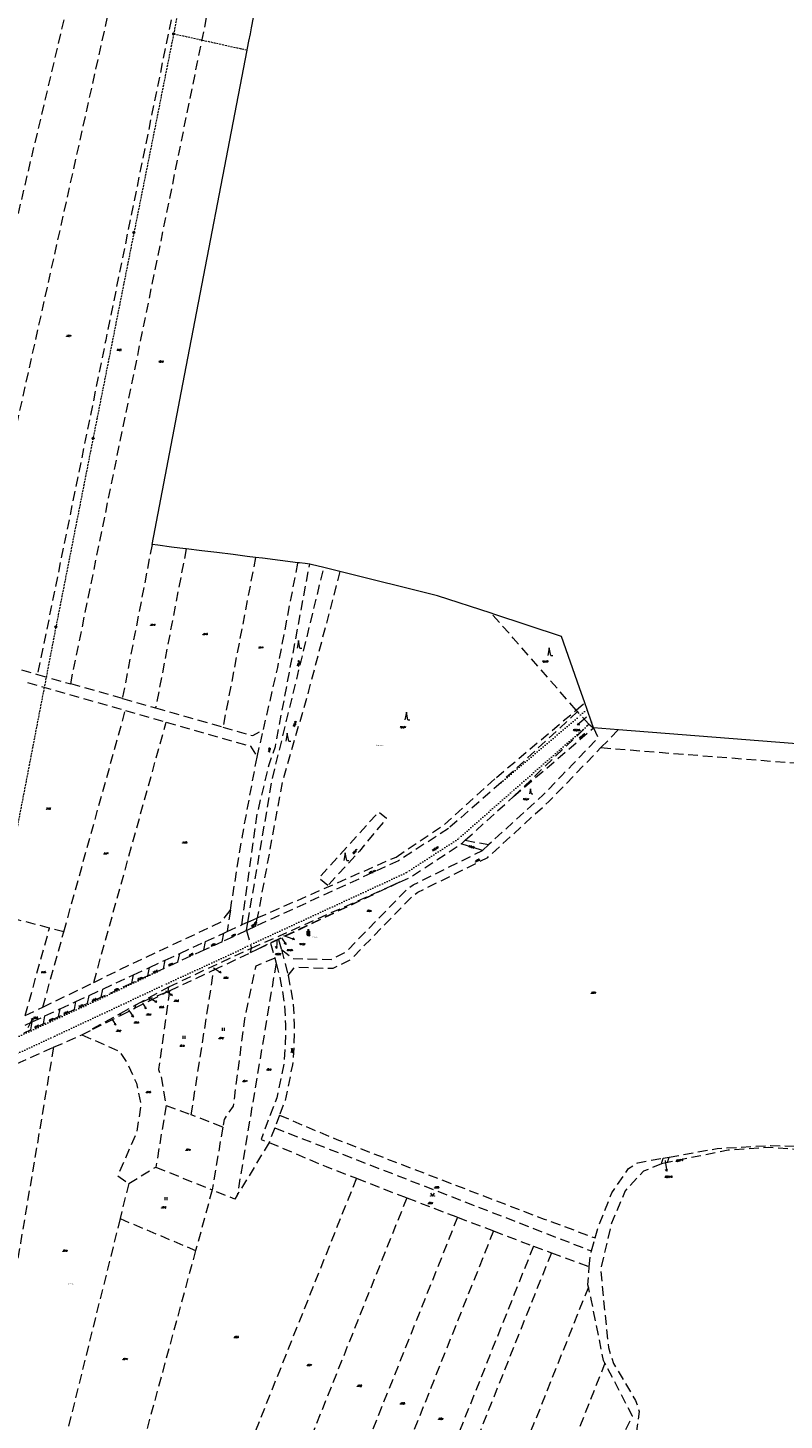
# Model space of a CAD drawing. Header units: metres. Extents: x -626722 to -621116, y -1178216 to -1174550.
# Tile 68 of 86: x -622813 to -622424, y -1176688 to -1175971. Entities that reach past the tile are written whole.
import ezdxf
from ezdxf.enums import TextEntityAlignment as Align

# ---------------------------------------------------------------- set-up
doc = ezdxf.new("R2010")
doc.units = ezdxf.units.M
doc.header["$MEASUREMENT"] = 0
doc.linetypes.add('DASHEDX2', pattern=[1.5, 1, -0.5])
doc.linetypes.add('DOT', pattern=[0.25, 0, -0.25])
doc.layers.add('8_kat_KN_Elektřina', color=172, linetype='DASHEDX2')
doc.layers.add('8_kat_KN_Pomístní_názvy', color=210, linetype='Continuous')
for name, color, linetype, lineweight in [('8_kat_KN_Hranice katastrů', 200, 'FENCELINE1', 25), ('8_kat_KN_Hranice parcel', 200, 'DASHEDX2', 25), ('8_kat_KN_PČ popisy', 210, 'Continuous', 0), ('8_kat_KN_Slučkové čáry', 200, 'DOT', 25), ('8_kat_KN_Značky budov', 7, 'Continuous', 0), ('8_kat_KN_Značky kultur', 7, 'Continuous', 0), ('8_kat_KN_Čísla parcel', 200, 'Continuous', 25)]:
    doc.layers.add(name, color=color, linetype=linetype, lineweight=lineweight)
doc.styles.add('Style-cs_Working', font='cs_Working.shx')
doc.styles.add('Style-ITALICS', font='ITALICS.shx')
doc.linetypes.add('FENCELINE1', pattern='A,0.25,-0.1,[133,ltypeshp.shx,S=0.1,R=0,X=-0.1,Y=0],-0.1,1', length=1.45)

# ---------------------------------------------------------------- blocks, each defined once
blk = doc.blocks.new('1029')
at = {"layer": '8_kat_KN_PČ popisy', "color": 6, "linetype": 'Continuous', "lineweight": 0}
for p, q in [((0, 0), (-0.16, -3)), ((-0.16, -3), (-0.61, -1.97)), ((-0.16, -3), (0.39, -2.02))]:
    blk.add_line(p, q, dxfattribs=at)
blk = doc.blocks.new('1029_1')
at = {"layer": '8_kat_KN_PČ popisy', "color": 6, "linetype": 'Continuous', "lineweight": 0}
for p, q in [((0, 0), (1.72, -2.46)), ((1.72, -2.46), (0.74, -1.93)), ((1.72, -2.46), (1.56, -1.35))]:
    blk.add_line(p, q, dxfattribs=at)
blk = doc.blocks.new('1029_2')
at = {"layer": '8_kat_KN_PČ popisy', "color": 6, "linetype": 'Continuous', "lineweight": 0}
for p, q in [((0, 0), (2.84, -0.98)), ((2.84, -0.98), (1.73, -1.12)), ((2.84, -0.98), (2.05, -0.18))]:
    blk.add_line(p, q, dxfattribs=at)
blk = doc.blocks.new('1029_20')
at = {"layer": '8_kat_KN_PČ popisy', "color": 6, "linetype": 'Continuous', "lineweight": 0}
for p, q in [((0, 0), (0.47, -2.96)), ((0.47, -2.96), (-0.18, -2.05)), ((0.47, -2.96), (0.81, -1.9))]:
    blk.add_line(p, q, dxfattribs=at)
blk = doc.blocks.new('1029_50')
at = {"layer": '8_kat_KN_PČ popisy', "color": 6, "linetype": 'Continuous', "lineweight": 0}
for p, q in [((0, 0), (-2.27, -1.97)), ((-2.27, -1.97), (-1.84, -0.93)), ((-2.27, -1.97), (-1.18, -1.69))]:
    blk.add_line(p, q, dxfattribs=at)
blk = doc.blocks.new('1029_69')
at = {"layer": '8_kat_KN_PČ popisy', "color": 6, "linetype": 'Continuous', "lineweight": 0}
for p, q in [((0, 0), (1.63, -2.52)), ((1.63, -2.52), (0.67, -1.95)), ((1.63, -2.52), (1.51, -1.4))]:
    blk.add_line(p, q, dxfattribs=at)
blk = doc.blocks.new('1029_121')
at = {"layer": '8_kat_KN_PČ popisy', "color": 6, "linetype": 'Continuous', "lineweight": 0}
for p, q in [((0, 0), (2.52, -1.63)), ((2.52, -1.63), (1.4, -1.51)), ((2.52, -1.63), (1.95, -0.67))]:
    blk.add_line(p, q, dxfattribs=at)
blk = doc.blocks.new('1029_122')
at = {"layer": '8_kat_KN_PČ popisy', "color": 6, "linetype": 'Continuous', "lineweight": 0}
for p, q in [((0, 0), (2.43, -1.76)), ((2.43, -1.76), (1.32, -1.58)), ((2.43, -1.76), (1.91, -0.77))]:
    blk.add_line(p, q, dxfattribs=at)
blk = doc.blocks.new('1029_144')
at = {"layer": '8_kat_KN_PČ popisy', "color": 6, "linetype": 'Continuous', "lineweight": 0}
for p, q in [((0, 0), (1.36, 2.67)), ((1.36, 2.67), (0.46, 2.01)), ((1.36, 2.67), (1.35, 1.55))]:
    blk.add_line(p, q, dxfattribs=at)
blk = doc.blocks.new('1029_57')
at = {"layer": '8_kat_KN_PČ popisy', "color": 6, "linetype": 'Continuous', "lineweight": 0}
for p, q in [((0, 0), (2.49, -1.68)), ((2.49, -1.68), (1.38, -1.53)), ((2.49, -1.68), (1.94, -0.7))]:
    blk.add_line(p, q, dxfattribs=at)
blk = doc.blocks.new('3.08')
at = {"layer": '8_kat_KN_Značky kultur', "color": 7, "linetype": 'Continuous', "lineweight": 13}
for p, q in [((0, 4), (-0.75, 0)), ((0.75, 0), (0, 4)), ((0.75, 0), (1.75, 0))]:
    blk.add_line(p, q, dxfattribs=at)
blk = doc.blocks.new('3.08_1')
at = {"layer": '8_kat_KN_Značky kultur', "color": 7, "linetype": 'Continuous', "lineweight": 13}
for p, q in [((0, 2.68), (-0.5, 0)), ((0.5, 0), (0, 2.68)), ((0.5, 0), (1.17, 0))]:
    blk.add_line(p, q, dxfattribs=at)
blk = doc.blocks.new('3.06')
at = {"layer": '8_kat_KN_Značky kultur', "color": 7, "linetype": 'Continuous', "lineweight": 13}
for p, q in [((-0.51, 0), (-0.51, 1.5)), ((0.49, 0), (0.49, 1.5))]:
    blk.add_line(p, q, dxfattribs=at)
blk = doc.blocks.new('3.14')
at = {"layer": '8_kat_KN_Značky kultur', "color": 7, "linetype": 'Continuous', "lineweight": 13, "flags": 128}
blk.add_lwpolyline([(-1, 1.5), (0, 0), (1, 1.5)], dxfattribs=at)
at = {"layer": '8_kat_KN_Značky kultur', "color": 7, "linetype": 'Continuous', "lineweight": 13}
for centre in [(-1, 0), (1, 0)]:
    blk.add_circle(centre, 0.1, dxfattribs=at)
blk = doc.blocks.new('6.01')
at = {"layer": '8_kat_KN_Elektřina', "color": 7, "linetype": 'Continuous', "lineweight": 13}
for radius in [0.5, 0.4, 0.3, 0.2, 0.1]:
    blk.add_circle((0, 0), radius, dxfattribs=at)
blk = doc.blocks.new('4.11')
at = {"layer": '8_kat_KN_Značky budov', "lineweight": 13}
for p, q in [((-0.5, 2), (0.5, 2)), ((-0.5, 0), (-0.5, 2)), ((0, 2), (0, 3)), ((0.5, 0), (0.5, 2))]:
    blk.add_line(p, q, dxfattribs=at)
for radius in [0.5, 0.0303]:
    blk.add_circle((0, 0), radius, dxfattribs=at)

msp = doc.modelspace()

# ---------------------------------------------------------------- linework, layer by layer
at = {"layer": '8_kat_KN_Elektřina', "lineweight": 13}
for p, q in [((-622717.89, -1175866.03), (-622738.42, -1175974.08)), ((-622738.42, -1175974.08), (-622758.86, -1176076.38)), ((-622738.42, -1175974.08), (-622700.54, -1175982.48)), ((-622758.86, -1176076.38), (-622779.9, -1176182.32)), ((-622779.9, -1176182.32), (-622799.01, -1176279.32)), ((-622799.01, -1176279.32), (-622832.45, -1176452.64))]:
    msp.add_line(p, q, dxfattribs=at)
at = {"layer": '8_kat_KN_Hranice katastrů', "lineweight": 13, "flags": 128}
msp.add_lwpolyline([(-625852.04, -1174626.53), (-626040.35, -1174699.9), (-626044.84, -1174701.65), (-626079.82, -1174732.74), (-626087.17, -1174724.59), (-626094.59, -1174716.36), (-626108.29, -1174725.86), (-626139.6, -1174663), (-626142.76, -1174651.47), (-626147.58, -1174633.84), (-626177.49, -1174657.65), (-626189.84, -1174646.23), (-626197.97, -1174638.7), (-626204.07, -1174633.06), (-626210.75, -1174626.88), (-626221.49, -1174616.94), (-626226.53, -1174612.28), (-626235.01, -1174604.43), (-626243.82, -1174596.28), (-626253.16, -1174587.64), (-626262.1, -1174579.36), (-626263.17, -1174578.37), (-626268.76, -1174573.2), (-626272.87, -1174569.4), (-626280.35, -1174562.48), (-626284.23, -1174558.89), (-626366.4, -1174553.29), (-626375.76, -1174552.65), (-626384.06, -1174552.09), (-626393.5, -1174551.44), (-626402.5, -1174550.83), (-626410.43, -1174550.29), (-626456.76, -1174672.2), (-626471.93, -1174695.74), (-626482.81, -1174713.06), (-626484.56, -1174715.84), (-626487.17, -1174720), (-626488.89, -1174723.62), (-626502.09, -1174751.47), (-626516.03, -1174780.89), (-626528.59, -1174807.4), (-626550.57, -1174812.23), (-626562.79, -1174814.91), (-626576.86, -1174818.14), (-626580.35, -1174818.94), (-626645.6, -1174953.22), (-626653.03, -1174970.15), (-626684.55, -1175037.86), (-626686, -1175040.97), (-626687.55, -1175044.3), (-626631.84, -1175118.59), (-626630.36, -1175120.56), (-626625.88, -1175124.38), (-626622.8, -1175127), (-626620, -1175129.38), (-626609.13, -1175138.65), (-626600.28, -1175161.93), (-626597.68, -1175186.91), (-626579.19, -1175203.5), (-626599.8, -1175222.22), (-626600.81, -1175225.76), (-626601.9, -1175229.61), (-626605.75, -1175243.12), (-626640.34, -1175364.6), (-626651.76, -1175404.73), (-626653.94, -1175412.37), (-626665.96, -1175418.01), (-626676.58, -1175422.98), (-626699.62, -1175445.56), (-626716.99, -1175471.64), (-626721.57, -1175478.51), (-626718.08, -1175490.63), (-626689.37, -1175590.24), (-626688.95, -1175591.71), (-626681.58, -1175617.3), (-626680.38, -1175637.27), (-626679.64, -1175649.67), (-626676.23, -1175706.44), (-626671.98, -1175777.17), (-626668.1, -1175841.75), (-626664.26, -1175877.5), (-626656.46, -1175949.97), (-626693.18, -1175993.2), (-626689.21, -1176029.64), (-626687.52, -1176031.68), (-626686.33, -1176033.12), (-626684.94, -1176034.8), (-626683.79, -1176036.18), (-626614, -1176120.42), (-626602.4, -1176130.73), (-626593.12, -1176137.86), (-626584.96, -1176144.14), (-626547.27, -1176144.38), (-626533.77, -1176144.46), (-626504.81, -1176143.65), (-626406.93, -1176152.31), (-626409.37, -1176159.67), (-626415.14, -1176177.06), (-626421.53, -1176196.31), (-626431.16, -1176225.32), (-626419.99, -1176232.13), (-626407.48, -1176241.56), (-626403.01, -1176244.94), (-626392.15, -1176253.13), (-626383.56, -1176259.6), (-626365.29, -1176273.38), (-626360.83, -1176275.9), (-626330.82, -1176292.85), (-626328.3, -1176294.69), (-626325.4, -1176296.82), (-626321.02, -1176300.02), (-626320.14, -1176301.38), (-626309.08, -1176318.54), (-626303.56, -1176327.1), (-626275.19, -1176343.14), (-626230.13, -1176368.62), (-626220.88, -1176362.84), (-626205.06, -1176368.5), (-626197.34, -1176371.41), (-626193.44, -1176372.88), (-626183.79, -1176376.53), (-626174.84, -1176382.62), (-626170.14, -1176387.02), (-626162.46, -1176394.2), (-626143.33, -1176415.21), (-626136.56, -1176422.64), (-626124.57, -1176443.84), (-626101.66, -1176469.79), (-626095.62, -1176476.63), (-626092.92, -1176473.71), (-626091.09, -1176475.08), (-626067.85, -1176492.43), (-626063.21, -1176495.9), (-626032.24, -1176523.03), (-626014.15, -1176529.78), (-626012.39, -1176529.73), (-625959.45, -1176528.25), (-625951.98, -1176531.09), (-625931.5, -1176538.9), (-625906.21, -1176553.11), (-625904.25, -1176554.21), (-625893.59, -1176557.55), (-625863.9, -1176576.76), (-625847.42, -1176579.14), (-625797.53, -1176586.33), (-625790.2, -1176587.39), (-625782.61, -1176588.48), (-625767.55, -1176590.66), (-625757.66, -1176592.09), (-625749.89, -1176593.21), (-625740.01, -1176594.64), (-625731.85, -1176595.81), (-625724.25, -1176596.91), (-625659.61, -1176606.23), (-625600.82, -1176614.71), (-625580.89, -1176617.58), (-625566.09, -1176619.72), (-625500.04, -1176629.25), (-625441.67, -1176637.67), (-625428.63, -1176639.55), (-625419.79, -1176635.78), (-625390.47, -1176623.27), (-625379.99, -1176631.32), (-625377.22, -1176633.45), (-625374.21, -1176639.52), (-625372.83, -1176641.65), (-625355.33, -1176677.54), (-625334.79, -1176715.1), (-625291.65, -1176758.17), (-625291.16, -1176758.66), (-625296.47, -1176769.25), (-625299.22, -1176774.94), (-625302.88, -1176782.5), (-625305.03, -1176793.68), (-625310.51, -1176822.23), (-625312.64, -1176833.29), (-625314.29, -1176841.87), (-625286.37, -1176852.42), (-625282.23, -1176853.99), (-625278.44, -1176855.42), (-625271.46, -1176858.07), (-625265.75, -1176860.23), (-625257.66, -1176863.28), (-625251.67, -1176865.54), (-625243.64, -1176868.58), (-625239.69, -1176870.07), (-625235.92, -1176871.5), (-625233, -1176872.61), (-625230.97, -1176873.37), (-625228.83, -1176874.18), (-625225.65, -1176875.39), (-625220.76, -1176877.24), (-625213.57, -1176879.95), (-625208.53, -1176881.86), (-625207.5, -1176882.25), (-625203.79, -1176882.99), (-625200.71, -1176883.61), (-625196.76, -1176884.4), (-625194.16, -1176884.91), (-625188.65, -1176886.01), (-625185.69, -1176886.6), (-625181.13, -1176887.52), (-625178.38, -1176888.07), (-625173.33, -1176889.07), (-625169.8, -1176889.78), (-625166.58, -1176890.42), (-625161.66, -1176891.41), (-625157.37, -1176892.26), (-625150.47, -1176893.64), (-625143.76, -1176894.98), (-625140.44, -1176895.65), (-625128.3, -1176894.51), (-625120.25, -1176893.76), (-625112.59, -1176893.04), (-625102.63, -1176892.11), (-625090.44, -1176890.97), (-625063.86, -1176897.07), (-625035.95, -1176903.47), (-625022.31, -1176906.6), (-625009.45, -1176909.55), (-624998.78, -1176912), (-624995.3, -1176912.8), (-625007.88, -1176967.15), (-625008.17, -1176968.39), (-625009.14, -1176972.57), (-624986.76, -1176980.28), (-624913.21, -1176997.19), (-624884.87, -1176999.81), (-624883.16, -1177024.84), (-624861.48, -1177028.76), (-624846.56, -1177030.78), (-624834.36, -1177032.44), (-624809.84, -1177029.18), (-624805.18, -1177026.79), (-624782.47, -1177015.11), (-624767.57, -1177010.58), (-624734.91, -1177007.55), (-624731.97, -1177006.52), (-624717.58, -1177001.48), (-624709.41, -1176998.62), (-624707.93, -1176998.1), (-624705.65, -1177001.63), (-624697.38, -1177014.35), (-624692.91, -1177021.23), (-624654.81, -1177110.04), (-624637.1, -1177114.08), (-624623.6, -1177117.16), (-624609.33, -1177120.42), (-624593.82, -1177123.95), (-624579.56, -1177127.21), (-624568.19, -1177129.8), (-624562.55, -1177131.09), (-624558.15, -1177132.09), (-624531.5, -1177138.17), (-624463.75, -1177155.33), (-624456.48, -1177157.17), (-624450.44, -1177158.7), (-624438.33, -1177161.77), (-624430.47, -1177163.76), (-624417.85, -1177166.96), (-624365.74, -1177180.16), (-624315.56, -1177192.88), (-624293.21, -1177198.54), (-624291.46, -1177198.98), (-624269.71, -1177204.49), (-624219.52, -1177217.21), (-624177.44, -1177227.71), (-624170.59, -1177229.04), (-624164.77, -1177230.17), (-624163.84, -1177230.35), (-624137.63, -1177236.06), (-624135.98, -1177236.43), (-624134.62, -1177236.74), (-624128.76, -1177238.06), (-624126.05, -1177238.67), (-624075.58, -1177277.81), (-624010.92, -1177327.96), (-623980.59, -1177351.48), (-623963.9, -1177364.42), (-623961.95, -1177365.93), (-623960.02, -1177367.43), (-623958.36, -1177368.72), (-623957.21, -1177370.73), (-623956.24, -1177372.43), (-623953.07, -1177377.97), (-623944.01, -1177379.83), (-623941.71, -1177380.3), (-623930.34, -1177382.63), (-623795.45, -1177410.26), (-623737.18, -1177422.2), (-623726.41, -1177424.41), (-623719.17, -1177425.89), (-623704.71, -1177428.85), (-623697.74, -1177430.28), (-623691.6, -1177431.54), (-623685.53, -1177432.78), (-623679.04, -1177434.11), (-623672.5, -1177435.45), (-623665.66, -1177436.85), (-623659.17, -1177438.18), (-623646.49, -1177440.78), (-623640.87, -1177441.93), (-623625.74, -1177445.03), (-623626.14, -1177447.49), (-623626.46, -1177449.46), (-623626.86, -1177451.92), (-623622.56, -1177452.81), (-623615.96, -1177454.18), (-623608.24, -1177455.78), (-623597.23, -1177458.06), (-623571.65, -1177463.35), (-623563.33, -1177465.08), (-623553.82, -1177467.05), (-623537.12, -1177470.5), (-623519.98, -1177474.05), (-623513.98, -1177475.3), (-623460.27, -1177486.42), (-623461.13, -1177491.34), (-623461.71, -1177494.67), (-623465.49, -1177516.45), (-623482.16, -1177612.45), (-623502.72, -1177730.81), (-623503.88, -1177737.5), (-623504.31, -1177740.18), (-623504.62, -1177742.13), (-623505.08, -1177745.05), (-623502.72, -1177745.5), (-623480.65, -1177750.11), (-623468.69, -1177752.61), (-623434.69, -1177759.71), (-623431.3, -1177760.42), (-623411.88, -1177764.48), (-623403.24, -1177766.28), (-623401.25, -1177766.7), (-623399.85, -1177766.95), (-623395.04, -1177767.79), (-623375.45, -1177771.24), (-623371.57, -1177787.88), (-623369.81, -1177795.42), (-623345.41, -1177899.96), (-623331.38, -1177960.09), (-623330.3, -1177964.72), (-623330.16, -1177965.32), (-623330.71, -1177967.86), (-623332.08, -1177974.23), (-623332.26, -1177975.07), (-623332.78, -1177977.46), (-623328.58, -1177978.24), (-623313.3, -1177981.08), (-623287.47, -1177990.63), (-623264.45, -1178002.83), (-623261.29, -1178004.34), (-623253.54, -1178008.05), (-623242.61, -1178013.28), (-623237.92, -1178015.52), (-623150.45, -1178060.72), (-623147.34, -1178062.33), (-623102, -1178085.75), (-622964.39, -1178156.68), (-622922.17, -1178178.6), (-622878.91, -1178194.83), (-622877.34, -1178195.42), (-622828.97, -1178211.5), (-622812.21, -1178214.98), (-622808.58, -1178215.73), (-622807.82, -1178215.61), (-622800.1, -1178214.37), (-622795.23, -1178213.6), (-622785.8, -1178212.09), (-622780.44, -1178209.44), (-622760.13, -1178199.4), (-622723.64, -1178181.35), (-622714.31, -1178176.74), (-622708.27, -1178172.83), (-622705.71, -1178171.18), (-622702.81, -1178169.3), (-622702.1, -1178168.84), (-622677.92, -1178156.68), (-622670.5, -1178153.51), (-622651.49, -1178145.38), (-622643.54, -1178141.98), (-622605.79, -1178132), (-622576.29, -1178124.2), (-622492.96, -1178103.84), (-622482.49, -1178101.28), (-622477.67, -1178100.1), (-622469.7, -1178098.15), (-622457.02, -1178095.06), (-622449.88, -1178093.31), (-622443.45, -1178091.74), (-622433.61, -1178089.33), (-622431.06, -1178088.71), (-622423.14, -1178086.72), (-622412.11, -1178083.94), (-622405.93, -1178082.38), (-622400.06, -1178080.91), (-622395.05, -1178079.64), (-622391.18, -1178078.67), (-622356.2, -1178069.86), (-622351.1, -1178068.58), (-622340.21, -1178065.84), (-622334.46, -1178064.39), (-622329.5, -1178063.14), (-622318.7, -1178060.42), (-622308.12, -1178057.76), (-622297.43, -1178055.06), (-622287.34, -1178052.52), (-622279.56, -1178050.56), (-622235.46, -1178039.46), (-622232.64, -1178038.76), (-622199.97, -1178030.63), (-622087.18, -1178002.56), (-622085.85, -1178002.23), (-622081.88, -1178001.34), (-622080.97, -1177998.22), (-622078.95, -1177991.33), (-622078.18, -1177988.69), (-622074.87, -1177975.28), (-622073.81, -1177970.98), (-622059.95, -1177914.89), (-622055.85, -1177875.6), (-622054.42, -1177858.33), (-622038.55, -1177798.48), (-622036.99, -1177789.81), (-622068.8, -1177779.38), (-622087.72, -1177773.17), (-622109.7, -1177760.45), (-622118.17, -1177755.55), (-622120.26, -1177752.94), (-622152.52, -1177712.6), (-622181.7, -1177693.4), (-622264.99, -1177665.15), (-622291.95, -1177659), (-622360.46, -1177643.93), (-622367.2, -1177642.45), (-622378.61, -1177636.84), (-622423.28, -1177605.81), (-622461.58, -1177568.64), (-622484.26, -1177552.66), (-622597.41, -1177527.71), (-622635.3, -1177509), (-622658.05, -1177502.91), (-622725.11, -1177494.82), (-622731.43, -1177491.33), (-622738.6, -1177487.37), (-622741.35, -1177485.85), (-622747.51, -1177487.23), (-622781.03, -1177494.72), (-622781.56, -1177493.2), (-622782.07, -1177491.71), (-622783.44, -1177487.73), (-622784.4, -1177484.95), (-622786.68, -1177477.63), (-622768.07, -1177471.87), (-622726.08, -1177458.86), (-622708.4, -1177453.39), (-622702.77, -1177451.64), (-622684.6, -1177446.02), (-622568.57, -1177410.08), (-622555.54, -1177406.23), (-622562.78, -1177372.51), (-622566.79, -1177361.45), (-622570.17, -1177352.12), (-622575.79, -1177336.61), (-622578.15, -1177330.14), (-622579.7, -1177325.87), (-622592.9, -1177289.64), (-622595.15, -1177283.48), (-622599.08, -1177272.69), (-622598.15, -1177272.02), (-622596.62, -1177270.91), (-622590.17, -1177266.25), (-622587.06, -1177264.01), (-622567.07, -1177274.84), (-622530.66, -1177265.46), (-622512.42, -1177244.02), (-622499.95, -1177220.44), (-622498.04, -1177199.81), (-622497.43, -1177193.25), (-622513.53, -1177163.74), (-622536.86, -1177114.27), (-622538.02, -1177097.04), (-622544.27, -1177004.46), (-622545.01, -1176993.53), (-622545.28, -1176989.54), (-622525.81, -1176919.76), (-622519.47, -1176904.57), (-622516.52, -1176895.56), (-622512.57, -1176883.51), (-622497.26, -1176836.75), (-622496.44, -1176835.36), (-622470.35, -1176791.24), (-622470.21, -1176791), (-622467.4, -1176786.25), (-622434.65, -1176761.78), (-622430.98, -1176756.2), (-622417.74, -1176736.1), (-622397.39, -1176663.53), (-622375.31, -1176618.82), (-622351.21, -1176606.81), (-622331.55, -1176584.66), (-622297.25, -1176515.77), (-622247.39, -1176461.84), (-622221.21, -1176441.78), (-622198.71, -1176431.48), (-622182.15, -1176419.39), (-622160.36, -1176419.51), (-622158.27, -1176422.4), (-622156.31, -1176425.09), (-622155.37, -1176426.4), (-622146.92, -1176438.05), (-622136.86, -1176442.9), (-622125.45, -1176444.04), (-622118.72, -1176444.71), (-622111.76, -1176445.4), (-622111.04, -1176445.47), (-622097.72, -1176446.8), (-622062.24, -1176442.63), (-622025.22, -1176458.05), (-622020.19, -1176461.21), (-622012.4, -1176466.11), (-622001.09, -1176475.06), (-621971.85, -1176491.46), (-621963.89, -1176495.93), (-621961.96, -1176497.01), (-621962.13, -1176493.44), (-621962.85, -1176477.76), (-621969.83, -1176473.02), (-621972.32, -1176471.33), (-621972.38, -1176471.28), (-621977.22, -1176468), (-621984.53, -1176463.03), (-621989.76, -1176459.47), (-622003.38, -1176443.22), (-622023.55, -1176435.19), (-622030.74, -1176432.32), (-622048.78, -1176426.57), (-622102.82, -1176409.35), (-622132.66, -1176383.61), (-622141.78, -1176379.09), (-622162.3, -1176368.94), (-622182.81, -1176358.78), (-622203.33, -1176348.62), (-622215.84, -1176342.43), (-622217.61, -1176341.55), (-622237.69, -1176347.6), (-622252.54, -1176347.82), (-622264.51, -1176347.99), (-622271.49, -1176348.1), (-622278.66, -1176348.2), (-622303.55, -1176348.57), (-622307.74, -1176348.24), (-622313.05, -1176347.82), (-622509.65, -1176332.31), (-622522.44, -1176331.3), (-622523.47, -1176328.33), (-622525.73, -1176321.86), (-622526.91, -1176318.45), (-622529.58, -1176310.79), (-622538.84, -1176284.24), (-622573.66, -1176272.8), (-622575.07, -1176272.35), (-622602.72, -1176263.46), (-622652.9, -1176250.88), (-622661.13, -1176248.81), (-622667.67, -1176247.17), (-622668.41, -1176247.08), (-622670.8, -1176246.78), (-622673.67, -1176246.42), (-622674.5, -1176246.32), (-622692.64, -1176244.07), (-622696.28, -1176243.62), (-622700.57, -1176243.09), (-622707.85, -1176242.18), (-622716.13, -1176241.16), (-622723.9, -1176240.2), (-622731.95, -1176239.2), (-622732.34, -1176239.15), (-622739.58, -1176238.25), (-622746.64, -1176237.37), (-622749.55, -1176237.01), (-622733.65, -1176154.44), (-622700.54, -1175982.48), (-622700.36, -1175981.54), (-622699.67, -1175977.97), (-622698.92, -1175974.04), (-622698.34, -1175971.01), (-622687.88, -1175916.7), (-622660.91, -1175766.94), (-622654.83, -1175733.2), (-622640.45, -1175684.53), (-622638.82, -1175679.04), (-622638.47, -1175677.86), (-622636.01, -1175669.51), (-622640.99, -1175669.14), (-622659.28, -1175667.79), (-622679.29, -1175649.45), (-622710.67, -1175613.63), (-622736.93, -1175603.53), (-622780.89, -1175586.63), (-622817.66, -1175573.34), (-622850.41, -1175560.14), (-622858.52, -1175556.87), (-622865.8, -1175554.67), (-622894.55, -1175546.01), (-622923.33, -1175540.13), (-622924.99, -1175540.08), (-622938.18, -1175539.71), (-622986.92, -1175538.35), (-622996.3, -1175545.8), (-623004.02, -1175547.35), (-623009.54, -1175543.61), (-623024.77, -1175537.84), (-623039.52, -1175532.26), (-623088.53, -1175522.77), (-623098.46, -1175520.85), (-623183.64, -1175504.36), (-623188.06, -1175503.5), (-623213.91, -1175498.5), (-623314.42, -1175479.04), (-623334.39, -1175475.17), (-623358.28, -1175470.55), (-623367.67, -1175468.73), (-623403.57, -1175461.78), (-623407.64, -1175460.99), (-623451.72, -1175452.45), (-623471.52, -1175448.62), (-623476.63, -1175447.63), (-623503.08, -1175442.51), (-623545.94, -1175434.21), (-623571.62, -1175429.24), (-623574.73, -1175428.64), (-623582.71, -1175427.09), (-623584.32, -1175426.78), (-623593.92, -1175424.92), (-623598.69, -1175424), (-623621.54, -1175416.62), (-623641.26, -1175410.25), (-623645.3, -1175407.72), (-623651.85, -1175403.62), (-623661.11, -1175401.57), (-623677.99, -1175395.49), (-623716.17, -1175381.75), (-623821.31, -1175343.9), (-623822.78, -1175343.37), (-623826.37, -1175352.23), (-623838.09, -1175381.12), (-623839.41, -1175384.36), (-623842.48, -1175391.94), (-623844.76, -1175397.56), (-623848.71, -1175395.95), (-623853.6, -1175393.95), (-623864.51, -1175389.49), (-623877.04, -1175384.37), (-623899.48, -1175375.2), (-623913.17, -1175369.61), (-623921.39, -1175366.25), (-623931.98, -1175361.92), (-623943.52, -1175357.2), (-623947.18, -1175355.71), (-623952.99, -1175353.34), (-623965.84, -1175349.08), (-623972.42, -1175346.9), (-623984.43, -1175342.92), (-623992.28, -1175340.32), (-624017.35, -1175332.01), (-624032.51, -1175326.98), (-624046.92, -1175322.21), (-624061.99, -1175317.21), (-624073.47, -1175313.41), (-624076.66, -1175312.35), (-624087.61, -1175308.71), (-624091.33, -1175307.48), (-624101.34, -1175304.17), (-624106.82, -1175302.35), (-624113.5, -1175301.17), (-624118.24, -1175300.33), (-624129.53, -1175298.33), (-624133.89, -1175297.56), (-624151.02, -1175294.53), (-624151.52, -1175294.44), (-624172.03, -1175290.81), (-624186.19, -1175288.3), (-624187.09, -1175288), (-624194.53, -1175285.47), (-624198.59, -1175284.09), (-624205.73, -1175281.67), (-624212.31, -1175279.43), (-624227.17, -1175274.38), (-624238.4, -1175270.57), (-624259.44, -1175263.43), (-624275.87, -1175257.85), (-624299.08, -1175249.97), (-624301.46, -1175249.16), (-624313.52, -1175245.81), (-624342.41, -1175237.79), (-624359.84, -1175232.95), (-624361.68, -1175232.44), (-624394.55, -1175223.32), (-624398.65, -1175222.18), (-624421.01, -1175215.97), (-624483.58, -1175191.07), (-624513.75, -1175179.07), (-624530.67, -1175171), (-624538.61, -1175167.21), (-624555.74, -1175162.8), (-624591.3, -1175152.22), (-624616.6, -1175146.76), (-624669.36, -1175122.42), (-624675.53, -1175119.79), (-624681, -1175117.47), (-624701.37, -1175108.8), (-624727.01, -1175103.3), (-624746.71, -1175099.08), (-624769.57, -1175100.35), (-624771.98, -1175100.01), (-624795.35, -1175096.73), (-624805.39, -1175095.32), (-624823.86, -1175088.76), (-624829.6, -1175083.81), (-624841.52, -1175073.52), (-624857.12, -1175057.81), (-624863.3, -1175051.59), (-624869.83, -1175045.01), (-624876.29, -1175040.67), (-624892.64, -1175029.67), (-624937.61, -1174997.86), (-624939.04, -1175000.11), (-624941.81, -1175004.46), (-624944.6, -1175008.85), (-624963.63, -1175006.96), (-625019.59, -1175001.41), (-625073.91, -1174996.02), (-625074.39, -1174997.67), (-625096.23, -1175073.28), (-625183.77, -1175056.93), (-625265.34, -1175036.6), (-625288.39, -1175030.85), (-625293.16, -1175029.66), (-625299.12, -1175028.18), (-625337.06, -1175018.72), (-625388.84, -1175005.82), (-625464.8, -1174986.89), (-625495.36, -1174979.27), (-625512.53, -1174974.99), (-625543.08, -1174967.38), (-625574.39, -1174959.57), (-625576.76, -1174958.98), (-625579.4, -1174958.32), (-625579.67, -1174958.25), (-625587.62, -1174953.77), (-625615.29, -1174938.17), (-625639.27, -1174924.66), (-625651.18, -1174917.94), (-625659.41, -1174913.3), (-625667.61, -1174908.68), (-625687.09, -1174897.7), (-625697.09, -1174892.07), (-625701.5, -1174889.58), (-625704.92, -1174885.17), (-625711.81, -1174876.29), (-625717.7, -1174868.69), (-625719.42, -1174866.48), (-625721.06, -1174864.36), (-625724.39, -1174860.06), (-625726.69, -1174857.09), (-625729.25, -1174853.8), (-625730.41, -1174852.3), (-625731.76, -1174848.68), (-625734.18, -1174842.18), (-625737.88, -1174832.26), (-625738.58, -1174830.37), (-625740.44, -1174825.37), (-625742.03, -1174821.11), (-625747.34, -1174806.85), (-625757.52, -1174779.52), (-625765.58, -1174757.89), (-625771.8, -1174741.18), (-625780.24, -1174729.34), (-625789.62, -1174716.2), (-625798.16, -1174704.22), (-625803.67, -1174696.5), (-625809.22, -1174688.71), (-625810.19, -1174687.35), (-625811.75, -1174685.5), (-625813.79, -1174683.1), (-625814.16, -1174682.55), (-625828.4, -1174661.5), (-625830.3, -1174658.68), (-625833.25, -1174654.32), (-625833.44, -1174654.04), (-625841.42, -1174642.24), (-625842.46, -1174640.7), (-625852.04, -1174626.53)], close=True, dxfattribs=at)
at = {"layer": '8_kat_KN_Hranice parcel', "lineweight": 13, "ltscale": 5}
for p, q in [((-622749.55, -1176237.01), (-622764.8, -1176316.22)), ((-622731.95, -1176239.2), (-622747.72, -1176321.09)), ((-622696.28, -1176243.62), (-622713.08, -1176330.95)), ((-622845.48, -1176293.26), (-622808.46, -1176303.8)), ((-622808.46, -1176303.8), (-622791.38, -1176308.66)), ((-622813.58, -1176308.05), (-622763.26, -1176322.37)), ((-622764.8, -1176316.22), (-622791.38, -1176308.66)), ((-622764.8, -1176316.22), (-622747.72, -1176321.09)), ((-622531.34, -1176322.19), (-622526.91, -1176318.45)), ((-622794.95, -1176436.32), (-622763.26, -1176322.37)), ((-622763.26, -1176322.37), (-622742.25, -1176328.35)), ((-622747.72, -1176321.09), (-622713.08, -1176330.95)), ((-622572.37, -1176356.82), (-622531.34, -1176322.19)), ((-622530.68, -1176322.94), (-622570.01, -1176359.46)), ((-622530.68, -1176322.94), (-622531.34, -1176322.19)), ((-622779.52, -1176462.32), (-622742.25, -1176328.35)), ((-622695.51, -1176346.37), (-622692.24, -1176332.18)), ((-622563.57, -1176366.68), (-622524.78, -1176329.48)), ((-622563.57, -1176366.68), (-622522.44, -1176331.3)), ((-622524.78, -1176329.48), (-622522.44, -1176331.3)), ((-622518.59, -1176341.52), (-622509.65, -1176332.31)), ((-622518.59, -1176341.52), (-622323.91, -1176356.88)), ((-622570.01, -1176359.46), (-622597.07, -1176383.15)), ((-622588.42, -1176389.21), (-622563.57, -1176366.68)), ((-622597.07, -1176383.15), (-622622.78, -1176399.73)), ((-622590.6, -1176391.07), (-622590.15, -1176390.78)), ((-622590.15, -1176390.78), (-622588.42, -1176389.21)), ((-622588.42, -1176389.21), (-622576.3, -1176391.38)), ((-622695.4, -1176429.15), (-622624.03, -1176397.81)), ((-622579.57, -1176394.37), (-622590.6, -1176391.07)), ((-622576.3, -1176391.38), (-622579.57, -1176394.37)), ((-622622.78, -1176399.73), (-622696.19, -1176433.47)), ((-622622.26, -1176410.76), (-622683.54, -1176439.57)), ((-622622.26, -1176410.76), (-622683.46, -1176439.78)), ((-622802.29, -1176434.39), (-622847.99, -1176422.42)), ((-622709.22, -1176425.2), (-622710.92, -1176436.15)), ((-622710.92, -1176436.15), (-622703.38, -1176432.65)), ((-622700.26, -1176431.28), (-622703.38, -1176432.65)), ((-622701.02, -1176435.69), (-622700.26, -1176431.28)), ((-622696.19, -1176433.47), (-622701.02, -1176435.69)), ((-622700.26, -1176431.28), (-622695.4, -1176429.15)), ((-622696.19, -1176433.47), (-622695.4, -1176429.15)), ((-622814.8, -1176479.35), (-622802.29, -1176434.39)), ((-622805.74, -1176475.12), (-622794.95, -1176436.32)), ((-622794.95, -1176436.32), (-622802.29, -1176434.39)), ((-622722.03, -1176441.3), (-622712.61, -1176436.93)), ((-622701.02, -1176435.69), (-622713.41, -1176441.38)), ((-622713.41, -1176441.38), (-622712.61, -1176436.93)), ((-622712.61, -1176436.93), (-622710.92, -1176436.15)), ((-622683.54, -1176439.57), (-622695.32, -1176445.25)), ((-622684.5, -1176440.26), (-622688.62, -1176442.16)), ((-622684.5, -1176440.26), (-622682.94, -1176445.41)), ((-622683.46, -1176439.78), (-622683.54, -1176439.57)), ((-622742.77, -1176450.91), (-622735.24, -1176447.41)), ((-622740.92, -1176464.62), (-622698.45, -1176444.68)), ((-622722.88, -1176445.74), (-622736.26, -1176451.89)), ((-622736.26, -1176451.89), (-622735.24, -1176447.41)), ((-622735.24, -1176447.41), (-622722.03, -1176441.3)), ((-622722.88, -1176445.74), (-622722.03, -1176441.3)), ((-622713.41, -1176441.38), (-622722.88, -1176445.74)), ((-622717.76, -1176455.93), (-622698.82, -1176447)), ((-622698.82, -1176447), (-622698.45, -1176444.68)), ((-622696.7, -1176445.87), (-622695.32, -1176445.25)), ((-622695.32, -1176445.25), (-622688.62, -1176442.16)), ((-622688.62, -1176442.16), (-622686.39, -1176449.9)), ((-622682.94, -1176445.41), (-622679.47, -1176458.8)), ((-622759.1, -1176458.48), (-622750.78, -1176454.62)), ((-622751.67, -1176458.97), (-622750.78, -1176454.62)), ((-622743.7, -1176455.31), (-622751.67, -1176458.97)), ((-622750.78, -1176454.62), (-622742.77, -1176450.91)), ((-622743.7, -1176455.31), (-622742.77, -1176450.91)), ((-622736.26, -1176451.89), (-622743.7, -1176455.31)), ((-622685.74, -1176452.44), (-622705.72, -1176571.79)), ((-622686.39, -1176449.9), (-622685.74, -1176452.44)), ((-622805.74, -1176475.12), (-622779.52, -1176462.32)), ((-622774.85, -1176465.77), (-622759.1, -1176458.48)), ((-622759.98, -1176462.79), (-622759.1, -1176458.48)), ((-622751.67, -1176458.97), (-622759.98, -1176462.79)), ((-622740.52, -1176466.66), (-622717.76, -1176455.93)), ((-622729.38, -1176530.48), (-622717.76, -1176455.93)), ((-622788.74, -1176472.21), (-622781.87, -1176469.03)), ((-622782.71, -1176473.24), (-622781.87, -1176469.03)), ((-622781.87, -1176469.03), (-622774.85, -1176465.77)), ((-622759.98, -1176462.79), (-622775.7, -1176470.01)), ((-622775.7, -1176470.01), (-622774.85, -1176465.77)), ((-622757.86, -1176473.95), (-622740.92, -1176464.62)), ((-622750.78, -1176471.8), (-622742.43, -1176467.62)), ((-622742.43, -1176467.62), (-622750.52, -1176470.65)), ((-622742.43, -1176467.62), (-622741.2, -1176467)), ((-622741.2, -1176467), (-622740.92, -1176464.62)), ((-622741.2, -1176467), (-622740.52, -1176466.66)), ((-622814.8, -1176479.35), (-622805.74, -1176475.12)), ((-622797.7, -1176480.14), (-622796.85, -1176475.97)), ((-622789.47, -1176476.34), (-622797.7, -1176480.14)), ((-622796.85, -1176475.97), (-622788.74, -1176472.21)), ((-622789.47, -1176476.34), (-622788.74, -1176472.21)), ((-622782.71, -1176473.24), (-622789.47, -1176476.34)), ((-622775.7, -1176470.01), (-622782.71, -1176473.24)), ((-622765.85, -1176479.36), (-622758.16, -1176475.5)), ((-622765.63, -1176478.23), (-622757.86, -1176473.95)), ((-622758.16, -1176475.5), (-622750.78, -1176471.8)), ((-622758.16, -1176475.5), (-622757.86, -1176473.95)), ((-622750.52, -1176470.65), (-622757.86, -1176473.95)), ((-622750.78, -1176471.8), (-622750.52, -1176470.65)), ((-622814.8, -1176484.32), (-622811.14, -1176482.62)), ((-622811.83, -1176486.74), (-622811.14, -1176482.62)), ((-622805.41, -1176483.74), (-622811.83, -1176486.74)), ((-622811.14, -1176482.62), (-622804.64, -1176479.59)), ((-622805.41, -1176483.74), (-622804.64, -1176479.59)), ((-622797.7, -1176480.14), (-622805.41, -1176483.74)), ((-622779.97, -1176486.44), (-622765.85, -1176479.36)), ((-622765.85, -1176479.36), (-622765.63, -1176478.23)), ((-622811.83, -1176486.74), (-622815.51, -1176488.46)), ((-622800.23, -1176495.75), (-622785.68, -1176489.3)), ((-622785.68, -1176489.3), (-622779.97, -1176486.44)), ((-622742.32, -1176525.71), (-622747.55, -1176557.37)), ((-622742.32, -1176525.71), (-622729.38, -1176530.48)), ((-622713.2, -1176536.82), (-622729.38, -1176530.48)), ((-622683.98, -1176530.69), (-622686.44, -1176537.23)), ((-622713.2, -1176536.82), (-622718.61, -1176569.14)), ((-622686.44, -1176537.23), (-622689.27, -1176544.75)), ((-622686.44, -1176537.23), (-622523.49, -1176600.58)), ((-622689.27, -1176544.75), (-622705.72, -1176571.79)), ((-622487.43, -1176555.77), (-622486.6, -1176552.81)), ((-622484.42, -1176554.98), (-622487.43, -1176555.77)), ((-622486.6, -1176552.81), (-622483.55, -1176552.27)), ((-622484.42, -1176554.98), (-622483.55, -1176552.27)), ((-622761.51, -1176565.78), (-622747.55, -1176557.37)), ((-622747.55, -1176557.37), (-622718.61, -1176569.14)), ((-622761.51, -1176565.78), (-622766.01, -1176583.93)), ((-622718.61, -1176569.14), (-622727.11, -1176600.33)), ((-622644.41, -1176563.18), (-622716.88, -1176744.65)), ((-622644.41, -1176563.18), (-622618.51, -1176573.21)), ((-622618.51, -1176573.21), (-622691.29, -1176755.44)), ((-622618.51, -1176573.21), (-622592.37, -1176583.2)), ((-622766.01, -1176583.93), (-622797.61, -1176711.47)), ((-622766.01, -1176583.93), (-622727.11, -1176600.33)), ((-622592.37, -1176583.2), (-622665.47, -1176766.21)), ((-622592.37, -1176583.2), (-622573.86, -1176590.25)), ((-622573.86, -1176590.25), (-622647.14, -1176773.84)), ((-622573.86, -1176590.25), (-622553.35, -1176598.14)), ((-622553.35, -1176598.14), (-622627.22, -1176783.1)), ((-622553.35, -1176598.14), (-622544.12, -1176601.53)), ((-622523.49, -1176600.58), (-622521.54, -1176593.85)), ((-622727.11, -1176600.33), (-622761.39, -1176726.11)), ((-622544.12, -1176601.53), (-622618.15, -1176786.91)), ((-622544.12, -1176601.53), (-622524.6, -1176608.7)), ((-622525.1, -1176619.25), (-622595.82, -1176796.31)), ((-622516.54, -1176658.38), (-622575.11, -1176805.02))]:
    msp.add_line(p, q, dxfattribs=at)
at = {"layer": '8_kat_KN_Hranice parcel', "lineweight": 13, "ltscale": 5, "flags": 128}
for points in [[(-622789.85, -1175944.99), (-622829.95, -1176115.63), (-622870.04, -1176286.27)], [(-622769.37, -1175950.81), (-622807.43, -1176122.03), (-622845.48, -1176293.26)], [(-622738.28, -1175959.65), (-622773.37, -1176131.73), (-622808.46, -1176303.8)], [(-622791.38, -1176308.66), (-622756.29, -1176136.6), (-622721.2, -1175964.51)], [(-622703.38, -1176432.65), (-622695.68, -1176376.88), (-622689.34, -1176350.11), (-622686.1, -1176340.96), (-622668.41, -1176247.08)], [(-622692.24, -1176332.18), (-622684.84, -1176300.33), (-622674.5, -1176246.32)], [(-622700.26, -1176431.28), (-622687.72, -1176358.01), (-622661.13, -1176248.81)], [(-622652.9, -1176250.88), (-622669.01, -1176312.32), (-622682.6, -1176359.26), (-622695.4, -1176429.15)], [(-622531.34, -1176322.19), (-622563.73, -1176285.11), (-622575.07, -1176272.35)], [(-622524.78, -1176329.48), (-622529.08, -1176324.71), (-622530.68, -1176322.94)], [(-622742.25, -1176328.35), (-622698.92, -1176340.68), (-622695.51, -1176346.37)], [(-622713.08, -1176330.95), (-622697.69, -1176335.33), (-622692.24, -1176332.18)], [(-622522.44, -1176331.3), (-622520.08, -1176336.48), (-622521.29, -1176337.74), (-622533.21, -1176350.12), (-622538.94, -1176356.07), (-622548.37, -1176365.86), (-622576.3, -1176391.38)], [(-622709.22, -1176425.2), (-622703.26, -1176387.9), (-622695.51, -1176346.37)], [(-622679.47, -1176458.8), (-622676.07, -1176454.52), (-622656.4, -1176455.08), (-622647.3, -1176450.52), (-622615.7, -1176418.09), (-622612.79, -1176415.97), (-622576.87, -1176398.07), (-622545.34, -1176369.18), (-622518.59, -1176341.52)], [(-622624.03, -1176397.81), (-622599.02, -1176381.01), (-622572.37, -1176356.82)], [(-622659.04, -1176412.43), (-622663.75, -1176408.66), (-622632.88, -1176374.56), (-622628.91, -1176377.76), (-622642.89, -1176394.84), (-622659.04, -1176412.43)], [(-622682.94, -1176445.41), (-622677.13, -1176449.99), (-622657.4, -1176450.55), (-622649.99, -1176446.84), (-622618.66, -1176414.68), (-622615.14, -1176412.11), (-622579.57, -1176394.37)], [(-622622.26, -1176410.76), (-622617.24, -1176408.52), (-622590.6, -1176391.07)], [(-622698.45, -1176444.68), (-622684.01, -1176438.37), (-622622.26, -1176410.76)], [(-622779.52, -1176462.32), (-622761.41, -1176453.49), (-622713.77, -1176431.1), (-622709.22, -1176425.2)], [(-622701.02, -1176435.69), (-622698.95, -1176442.93), (-622698.45, -1176444.68)], [(-622683.46, -1176439.78), (-622683.74, -1176439.91), (-622684.5, -1176440.26)], [(-622698.82, -1176447), (-622697.49, -1176446.22), (-622696.7, -1176445.87)], [(-622686.39, -1176449.9), (-622696.21, -1176453.96), (-622701.96, -1176481.19), (-622707.82, -1176525.99), (-622712.51, -1176532.94), (-622713.2, -1176536.82)], [(-622685.74, -1176452.44), (-622683.59, -1176460.83), (-622681.48, -1176473.06), (-622680.86, -1176484.13), (-622681.04, -1176494.12), (-622681.75, -1176504.09), (-622685.43, -1176521.79), (-622693.48, -1176543.16), (-622689.27, -1176544.75)], [(-622679.47, -1176458.8), (-622677, -1176472.55), (-622676.36, -1176484.05), (-622676.54, -1176494.32), (-622677.28, -1176504.71), (-622681.1, -1176523.05), (-622683.98, -1176530.69)], [(-622740.52, -1176466.66), (-622746.26, -1176507.18), (-622744.92, -1176510.78), (-622742.32, -1176525.71)], [(-622804.64, -1176479.59), (-622796.98, -1176476.03), (-622796.85, -1176475.97)], [(-622779.97, -1176486.44), (-622779.92, -1176486.1), (-622765.63, -1176478.23)], [(-622785.68, -1176489.3), (-622766.16, -1176497.89), (-622761.86, -1176504.68), (-622757.51, -1176514.25), (-622755.24, -1176525.27), (-622757.57, -1176539.76), (-622767.2, -1176561.77), (-622761.51, -1176565.78)], [(-622800.23, -1176495.75), (-622817.23, -1176596.48), (-622834.24, -1176697.2)], [(-622832.61, -1176510.13), (-622821.82, -1176505.32), (-622800.23, -1176495.75)], [(-622683.98, -1176530.69), (-622654.42, -1176543.24), (-622547.89, -1176584.17), (-622521.54, -1176593.85)], [(-622689.27, -1176544.75), (-622660.05, -1176557.14), (-622644.41, -1176563.18)], [(-622400.79, -1176547.19), (-622403.58, -1176549.37), (-622432.34, -1176547.38), (-622453.16, -1176548.77), (-622467.11, -1176551.56), (-622484.42, -1176554.98)], [(-622483.55, -1176552.27), (-622458.78, -1176547.83), (-622431.39, -1176546.24), (-622400.79, -1176547.19)], [(-622521.54, -1176593.85), (-622519.62, -1176587.19), (-622512.94, -1176570.57), (-622504.49, -1176558.19), (-622499.65, -1176555.15), (-622486.6, -1176552.81)], [(-622487.43, -1176555.77), (-622496.73, -1176559.5), (-622506.18, -1176569.63), (-622513.26, -1176586.32), (-622518.84, -1176610.16), (-622514.76, -1176650.29), (-622512.19, -1176658.44), (-622500.81, -1176677.51), (-622498.88, -1176683.27), (-622500.81, -1176697.18)], [(-622705.72, -1176571.79), (-622706.98, -1176573.87), (-622718.61, -1176569.14)], [(-622524.6, -1176608.7), (-622524.08, -1176602.62), (-622523.49, -1176600.58)], [(-622525.1, -1176619.25), (-622525.4, -1176618.01), (-622524.6, -1176608.7)], [(-622516.54, -1176658.38), (-622517.32, -1176656.89), (-622523.6, -1176625.37), (-622525.1, -1176619.25)], [(-622566.81, -1176812.85), (-622531.75, -1176743.42), (-622502.39, -1176685.54), (-622516.54, -1176658.38)]]:
    msp.add_lwpolyline(points, dxfattribs=at)
at = {"layer": '8_kat_KN_PČ popisy', "lineweight": 0}
for p, q in [((-622526.11, -1176325.9), (-622528.38, -1176327.88)), ((-622685.27, -1176440.53), (-622685.34, -1176441.81)), ((-622682.92, -1176439.44), (-622682.24, -1176440.43)), ((-622681.99, -1176438.27), (-622679.04, -1176439.29)), ((-622717.88, -1176454.87), (-622716.52, -1176455.78)), ((-622742.56, -1176466.61), (-622741.5, -1176467.39)), ((-622761.57, -1176476.65), (-622760.79, -1176477.73)), ((-622754.47, -1176473.03), (-622754.17, -1176473.5)), ((-622749.75, -1176470.81), (-622749.57, -1176470.92)), ((-622813.27, -1176485.62), (-622812.18, -1176483.51)), ((-622770.25, -1176481.18), (-622769.77, -1176481.91)), ((-622485.62, -1176554.02), (-622485.21, -1176556.53))]:
    msp.add_line(p, q, dxfattribs=at)
at = {"layer": '8_kat_KN_Slučkové čáry', "lineweight": 0, "ltscale": 5}
for p, q in [((-622570.01, -1176359.46), (-622529.08, -1176324.71)), ((-622529.08, -1176324.71), (-622525.73, -1176321.86)), ((-622524.78, -1176329.48), (-622565.21, -1176364.85)), ((-622523.47, -1176328.33), (-622524.78, -1176329.48)), ((-622565.21, -1176364.85), (-622592.16, -1176388.56)), ((-622592.16, -1176388.56), (-622618.81, -1176405.86)), ((-622618.81, -1176405.86), (-622698.95, -1176442.93)), ((-622684.01, -1176438.37), (-622683.54, -1176439.57)), ((-622742.17, -1176463.05), (-622706.51, -1176446.65)), ((-622706.51, -1176446.65), (-622698.95, -1176442.93)), ((-622776.24, -1176470.75), (-622743.7, -1176455.31)), ((-622799.58, -1176489.97), (-622742.17, -1176463.05)), ((-622776.24, -1176470.75), (-622837.7, -1176499.18)), ((-622903.22, -1176538.02), (-622799.58, -1176489.97))]:
    msp.add_line(p, q, dxfattribs=at)

# ---------------------------------------------------------------- block references
at = {"layer": '8_kat_KN_Elektřina', "lineweight": 13}
for p in [(-622738.42, -1175974.08), (-622758.86, -1176076.38), (-622779.9, -1176182.32), (-622799.01, -1176279.32)]:
    msp.add_blockref('6.01', p, dxfattribs=at)
at = {"layer": '8_kat_KN_PČ popisy', "lineweight": 0}
for name, p in [('1029_50', (-622528.38, -1176327.88)), ('1029_1', (-622682.24, -1176440.43)), ('1029_2', (-622679.04, -1176439.29)), ('1029', (-622685.34, -1176441.81)), ('1029_57', (-622716.52, -1176455.78)), ('1029_122', (-622741.5, -1176467.39)), ('1029_69', (-622754.17, -1176473.5)), ('1029_121', (-622749.57, -1176470.92)), ('1029_144', (-622812.18, -1176483.51)), ('1029_69', (-622769.77, -1176481.91)), ('1029_1', (-622760.79, -1176477.73)), ('1029_20', (-622485.21, -1176556.53))]:
    msp.add_blockref(name, p, dxfattribs=at)
at = {"layer": '8_kat_KN_Značky budov', "lineweight": 13}
for p in [(-622669.23, -1176437.93), (-622668.95, -1176437.98)]:
    msp.add_blockref('4.11', p, dxfattribs=at)
at = {"layer": '8_kat_KN_Značky kultur', "lineweight": 13}
for name, p in [('3.08', (-622674.19, -1176290.32)), ('3.08', (-622545.17, -1176294.14)), ('3.08', (-622618.69, -1176327.22)), ('3.08', (-622679.97, -1176338.13)), ('3.08_1', (-622554.82, -1176365.36)), ('3.08', (-622650.14, -1176399.61)), ('3.06', (-622733.02, -1176491.31)), ('3.06', (-622712.74, -1176487.3)), ('3.06', (-622742.26, -1176574.41)), ('3.14', (-622605.28, -1176572.34))]:
    msp.add_blockref(name, p, dxfattribs=at)

# ---------------------------------------------------------------- texts
at = {"layer": '8_kat_KN_Pomístní_názvy', "lineweight": 0, "style": 'Style-cs_Working'}
for s, p in [('Na kopci', (-622634.03, -1176340.66)), ('chrán.', (-622666.97, -1176439.31)), ('P e r k', (-622792.72, -1176617.99))]:
    msp.add_text(s, height=0.7, dxfattribs=at).set_placement(p)
at = {"layer": '8_kat_KN_Čísla parcel', "lineweight": 0, "style": 'Style-ITALICS'}
for s, p in [('3321', (-622793.7, -1176129.88)), ('3320', (-622767.78, -1176137.18)), ('4013', (-622746.21, -1176143.2)), ('3319', (-622750.43, -1176278.67)), ('3318', (-622723.47, -1176283.44)), ('3317', (-622694.88, -1176290.37)), ('723/5', (-622548.92, -1176297.52)), ('723/1', (-622622.19, -1176331.35)), ('798/1', (-622558.88, -1176368.45)), ('3436', (-622804.12, -1176373.27)), ('3438', (-622734.01, -1176390.71)), ('3437', (-622774.55, -1176396.32)), ('3435', (-622806.72, -1176457.47)), ('3572', (-622715.25, -1176491.41)), ('3573', (-622735.42, -1176495.41)), ('3575', (-622752.71, -1176519.16)), ('3571', (-622703.01, -1176513.54)), ('3574', (-622732.27, -1176548.88)), ('3558', (-622604.43, -1176568.27)), ('3576', (-622744.77, -1176578.53)), ('3579', (-622795.66, -1176600.8)), ('3568', (-622707.54, -1176645.23)), ('3577', (-622764.68, -1176656.6)), ('3567', (-622669.95, -1176659.7)), ('3566', (-622644.09, -1176670.35)), ('3565', (-622621.97, -1176679.45)), ('3564', (-622602.36, -1176687.34))]:
    msp.add_text(s, height=0.7, dxfattribs=at).set_placement(p)
for s, rotation, p in [('723/2', 78, (-622674.158, -1176299.886)), ('723/3', 73, (-622676.247, -1176330.998)), ('758/96', 40, (-622529.564, -1176337.159)), ('3439', 77, (-622689.161, -1176344.071)), ('723/4', 50, (-622645.958, -1176396.496)), ('798/2', 347, (-622586.951, -1176392.558)), ('758/94', 21.999997, (-622637.885, -1176406.516)), ('3555', 25, (-622583.2, -1176400.5)), ('3554', 359, (-622639.134, -1176425.919)), ('3552', 24, (-622708.694, -1176439.046)), ('3550', 24, (-622730.524, -1176448.986)), ('3551', 24, (-622719.154, -1176443.876)), ('3549', 24, (-622741.084, -1176453.976)), ('3547', 24, (-622756.874, -1176461.246)), ('3548', 24, (-622748.914, -1176457.626)), ('3541', 24, (-622768.914, -1176466.836)), ('3557', 358, (-622523.809, -1176468.039)), ('3539', 24, (-622787.304, -1176475.366)), ('3540', 24, (-622780.404, -1176472.196)), ('3537', 24, (-622802.574, -1176482.466)), ('3538', 24, (-622794.934, -1176478.886)), ('3536', 24, (-622809.944, -1176485.866)), ('3569', 86, (-622677.252, -1176498.739)), ('3570', 359, (-622690.744, -1176507.589)), ('800/16', 10.999997, (-622479.947, -1176554.624)), ('3559', 359, (-622607.724, -1176576.269))]:
    msp.add_text(s, height=0.7, rotation=rotation, dxfattribs=at).set_placement(p)
for s, p in [('758/95', (-622531.272, -1176332.9)), ('796/2', (-622684.856, -1176448.11)), ('797/3', (-622678.863, -1176446.07)), ('797/4', (-622672.44, -1176443.06)), ('3553', (-622711.706, -1176460.4)), ('3545', (-622744.773, -1176475.5)), ('3546', (-622737.05, -1176472.16)), ('3535', (-622809.616, -1176481.02)), ('3543', (-622757.653, -1176483.34)), ('3544', (-622751.32, -1176479.2)), ('3542', (-622766.806, -1176487.6)), ('800/15', (-622483.863, -1176562.78))]:
    msp.add_text(s, height=0.7, dxfattribs=at).set_placement(p, align=Align.CENTER)
for s, rotation, p in [('758/97', 32, (-622603.792, -1176393.991)), ('758/93', 45, (-622696.873, -1176432.828))]:
    msp.add_text(s, height=0.7, rotation=rotation, dxfattribs=at).set_placement(p, align=Align.CENTER)

doc.saveas('drawing.dxf')
